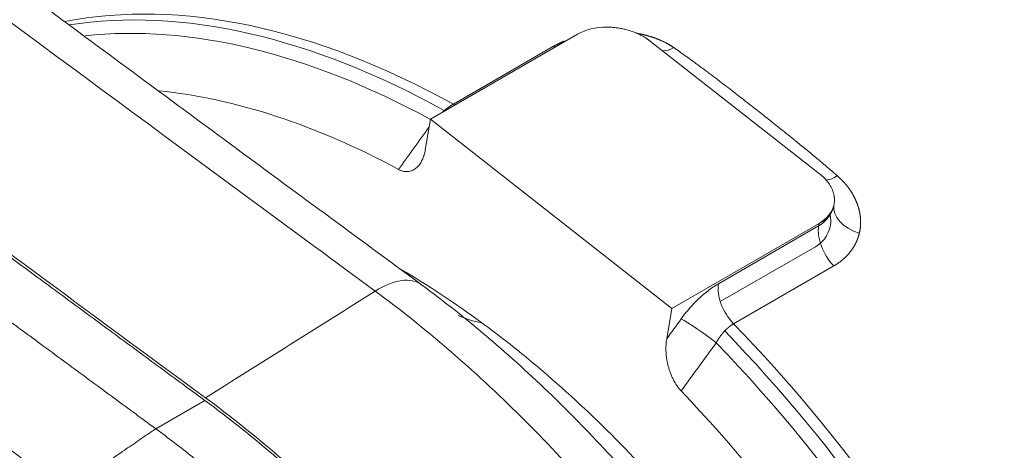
# Model space of a CAD drawing. Header units: millimetres. Extents: x 19214 to 26510, y -7957 to -532.
# Tile 103 of 150: x 26394.12 to 26408.49, y -7557.61 to -7551.32. Entities that reach past the tile are written whole.
import ezdxf

# ---------------------------------------------------------------- set-up
doc = ezdxf.new("R2010")
doc.units = ezdxf.units.MM
doc.header["$LTSCALE"] = 0.3175
doc.layers.add('1轮廓实线层', color=7, linetype='Continuous', lineweight=18)

# ---------------------------------------------------------------- blocks, each defined once
blk = doc.blocks.new('坐标系')
at = {"layer": '1轮廓实线层'}
for p, q in [((42527.2303, -35945.409), (42528.4236, -35944.7201)), ((42529.0155, -35944.7781), (42530.3858, -35945.8528)), ((42527.416, -35945.2874), (42528.2286, -35944.8183)), ((42527.1881, -35945.6568), (42527.2303, -35945.409)), ((42529.1879, -35946.9442), (42527.2303, -35945.409)), ((42530.3809, -35946.2566), (42530.4448, -35946.2197)), ((42530.3811, -35946.2553), (42529.1879, -35946.9442)), ((42529.5652, -35946.7441), (42530.3778, -35946.275)), ((42530.3778, -35946.275), (42530.3811, -35946.2553)), ((42530.3519, -35946.4441), (42529.5804, -35946.8896)), ((42530.5006, -35946.6001), (42529.6881, -35947.0692)), ((42529.1457, -35947.192), (42529.1879, -35946.9442)), ((42525.0029, -35947.9209), (42525.4006, -35947.6912))]:
    blk.add_line(p, q, dxfattribs=at)
for centre, major_axis, ratio, start_param, end_param in [((42527.5376, -35952.1305), (-4.1484, 7.1853), 0.57735, 5.518513, 6.08882), ((42527.4552, -35952.1781), (-4.1484, 7.1853), 0.57735, 5.517098, 6.065502), ((42527.397, -35952.2117), (4.1072, -7.114), 0.57735, 2.384957, 2.892272), ((42528.7172, -35944.9503), (-0.4159, 0.0709), 0.670122, 4.960104, 5.603606), ((42528.2244, -35944.5863), (0.1406, -0.2436), 0.57735, 5.518513, 5.584815), ((42529.2158, -35944.6071), (-0.1605, -0.2309), 0.560659, 0.373043, 0.832011), ((42527.1569, -35952.3503), (3.9375, -6.82), 0.57735, 2.389468, 2.748153), ((42527.4119, -35945.0554), (0.1406, -0.2436), 0.57735, 5.518513, 5.584815), ((42530.5861, -35945.6817), (-0.1847, -0.2121), 0.365541, 0.297857, 0.883084), ((42530.0875, -35946.025), (-0.4159, 0.0709), 0.670122, 2.462013, 3.105514), ((42530.7773, -35946.1598), (-0.2747, 0.0605), 0.664049, 0.035816, 1.461845), ((42530.5735, -35946.4285), (-0.1406, 0.2436), 0.57735, 0.608112, 1.980895), ((42526.7401, -35947.3184), (-0.4167, -0.5663), 0.49345, 3.139777, 4.037943), ((42529.761, -35946.8977), (-0.1406, 0.2436), 0.57735, 0.608112, 1.980895), ((42529.0052, -35944.6668), (-1.667, -2.2652), 0.493453, 0.097536, 0.23743), ((42529.4588, -35947.183), (-0.228, 0.1647), 0.07465, 4.367913, 5.796402), ((42527.5376, -35952.1305), (-4.1484, 7.1853), 0.57735, 3.205188, 5.122488), ((42527.4552, -35952.1781), (-4.1484, 7.1853), 0.57735, 3.151567, 5.120575), ((42527.397, -35952.2117), (4.1072, -7.114), 0.57735, 6.136876, 8.26015), ((42527.1569, -35952.3503), (3.9375, -6.82), 0.57735, 0.062261, 1.968348)]:
    blk.add_ellipse(centre, major_axis=major_axis, ratio=ratio, start_param=start_param, end_param=end_param, dxfattribs=at)
for points, knots in [([(42525.4058, -35947.6695), (42523.5253, -35946.2857), (42519.7503, -35943.4971), (42514.0677, -35939.2284), (42509.336, -35935.5813), (42505.566, -35932.6005), (42503.6886, -35931.0872), (42502.7523, -35930.3248)], [0, 0, 0, 0, 0.25, 0.5, 0.75, 0.875, 1, 1, 1, 1]), ([(42525.4006, -35947.6912), (42525.3724, -35947.6705), (42525.3089, -35947.6237), (42525.1894, -35947.5358), (42524.9768, -35947.3793), (42524.6754, -35947.1573), (42524.3134, -35946.8906), (42523.8316, -35946.5353), (42523.2305, -35946.0917), (42522.2711, -35945.3826), (42521.0757, -35944.497), (42519.6468, -35943.4345), (42518.2226, -35942.371), (42516.3293, -35940.9504), (42513.9721, -35939.1673), (42511.1555, -35937.0094), (42507.4126, -35934.0986), (42504.6152, -35931.8678), (42502.7464, -35930.3459)], [0, 0, 0, 0, 0.003906, 0.007813, 0.015625, 0.03125, 0.046875, 0.0625, 0.09375, 0.125, 0.1875, 0.25, 0.3125, 0.375, 0.5, 0.625, 0.75, 1, 1, 1, 1]), ([(42502.3487, -35930.5755), (42504.2175, -35932.0974), (42507.0148, -35934.3283), (42510.7578, -35937.239), (42513.5743, -35939.397), (42515.9316, -35941.18), (42517.8248, -35942.6006), (42519.249, -35943.6641), (42520.678, -35944.7267), (42521.8733, -35945.6122), (42522.8328, -35946.3213), (42523.4339, -35946.765), (42523.9156, -35947.1202), (42524.2777, -35947.387), (42524.5791, -35947.609), (42524.7916, -35947.7654), (42524.9111, -35947.8534), (42524.9747, -35947.9001), (42525.0029, -35947.9209)], [0, 0, 0, 0, 0.25, 0.375, 0.5, 0.625, 0.6875, 0.75, 0.8125, 0.875, 0.90625, 0.9375, 0.953125, 0.96875, 0.984375, 0.992187, 0.996094, 1, 1, 1, 1]), ([(42526.782, -35946.8042), (42526.4537, -35946.5625), (42526.1253, -35946.3207), (42524.4836, -35945.1108), (42523.1706, -35944.1401), (42521.1526, -35942.6399), (42520.4472, -35942.1139), (42519.7419, -35941.5863)], [0, 0, 0, 0, 0.139842, 0.139842, 0.699213, 0.699213, 1, 1, 1, 1]), ([(42527.1573, -35946.7525), (42526.6377, -35946.3701), (42525.622, -35945.6218), (42524.1343, -35944.5229), (42522.7177, -35943.473), (42521.4235, -35942.5105), (42520.6016, -35941.8967), (42520.2282, -35941.6174)], [0, 0, 0, 0, 0.224923, 0.439602, 0.64404, 0.838241, 1, 1, 1, 1]), ([(42528.2286, -35944.8183), (42528.2297, -35944.8176), (42528.2321, -35944.8163), (42528.2356, -35944.8143), (42528.2392, -35944.8123), (42528.2427, -35944.8103), (42528.2463, -35944.8084), (42528.2499, -35944.8064), (42528.2536, -35944.8045), (42528.2572, -35944.8026), (42528.2609, -35944.8007), (42528.2646, -35944.7988), (42528.2683, -35944.797), (42528.272, -35944.7951), (42528.2758, -35944.7933), (42528.2795, -35944.7915), (42528.2833, -35944.7897), (42528.2871, -35944.7879), (42528.291, -35944.7861), (42528.2948, -35944.7844), (42528.2987, -35944.7826), (42528.3026, -35944.7809), (42528.3065, -35944.7792), (42528.3104, -35944.7775), (42528.3134, -35944.7762), (42528.3151, -35944.7755), (42528.3155, -35944.7754)], [0, 0, 0, 0, 0.043307, 0.086567, 0.129783, 0.172958, 0.216092, 0.259188, 0.302248, 0.345274, 0.388268, 0.431232, 0.474168, 0.517078, 0.559964, 0.602829, 0.645673, 0.6885, 0.731311, 0.774109, 0.816895, 0.859672, 0.902441, 0.945205, 0.987965, 1, 1, 1, 1]), ([(42528.9104, -35944.7141), (42528.9105, -35944.7141), (42528.9122, -35944.7144), (42528.9155, -35944.7151), (42528.9202, -35944.716), (42528.9249, -35944.7169), (42528.9296, -35944.7179), (42528.9343, -35944.7188), (42528.9404, -35944.7201), (42528.9478, -35944.7218), (42528.9566, -35944.7238), (42528.9653, -35944.7259), (42528.9739, -35944.7281), (42528.9825, -35944.7303), (42528.991, -35944.7326), (42528.9994, -35944.735), (42529.0077, -35944.7374), (42529.016, -35944.7399), (42529.0241, -35944.7425), (42529.0322, -35944.7452), (42529.0402, -35944.7479), (42529.0482, -35944.7506), (42529.056, -35944.7535), (42529.0638, -35944.7564), (42529.0715, -35944.7594), (42529.0792, -35944.7624), (42529.0867, -35944.7656), (42529.0942, -35944.7688), (42529.1016, -35944.772), (42529.1089, -35944.7753), (42529.1162, -35944.7787), (42529.1234, -35944.7822), (42529.1305, -35944.7857), (42529.1375, -35944.7893), (42529.1444, -35944.793), (42529.1513, -35944.7967), (42529.1581, -35944.8006), (42529.1648, -35944.8044), (42529.1714, -35944.8084), (42529.178, -35944.8124), (42529.1845, -35944.8165), (42529.1909, -35944.8206), (42529.1972, -35944.8249), (42529.2013, -35944.8277), (42529.2034, -35944.8292)], [0, 0, 0, 0, 0.00129, 0.015376, 0.029487, 0.043621, 0.057779, 0.071963, 0.086173, 0.11314, 0.140001, 0.16676, 0.193422, 0.219993, 0.246477, 0.272879, 0.299203, 0.325456, 0.351643, 0.377767, 0.403835, 0.429852, 0.455822, 0.481752, 0.507646, 0.53351, 0.55935, 0.585169, 0.610975, 0.636772, 0.662565, 0.68836, 0.714163, 0.739978, 0.765811, 0.791668, 0.817554, 0.843473, 0.869432, 0.895436, 0.921489, 0.947597, 0.973766, 1, 1, 1, 1]), ([(42529.2034, -35944.8292), (42529.2073, -35944.8318), (42529.215, -35944.8372), (42529.2266, -35944.8454), (42529.2382, -35944.8535), (42529.2498, -35944.8617), (42529.2614, -35944.8699), (42529.273, -35944.8781), (42529.2846, -35944.8864), (42529.2962, -35944.8947), (42529.3077, -35944.903), (42529.3193, -35944.9113), (42529.3309, -35944.9197), (42529.3425, -35944.9281), (42529.354, -35944.9365), (42529.3726, -35944.9501), (42529.398, -35944.9688), (42529.4305, -35944.9927), (42529.4629, -35945.0169), (42529.4954, -35945.0412), (42529.537, -35945.0726), (42529.587, -35945.1106), (42529.6447, -35945.1549), (42529.7003, -35945.1979), (42529.7538, -35945.2395), (42529.8052, -35945.2796), (42529.8391, -35945.3062), (42529.8896, -35945.3457), (42529.9608, -35945.4017), (42530.0727, -35945.4904), (42530.1632, -35945.5632), (42530.23, -35945.6175), (42530.2707, -35945.6508), (42530.3145, -35945.6869), (42530.3527, -35945.7187), (42530.3844, -35945.7453), (42530.4085, -35945.7656), (42530.4326, -35945.786), (42530.4567, -35945.8065), (42530.4807, -35945.8271), (42530.5048, -35945.8478), (42530.5208, -35945.8616), (42530.5288, -35945.8686)], [0, 0, 0, 0, 0.008948, 0.017895, 0.026843, 0.03579, 0.044738, 0.053685, 0.062633, 0.07158, 0.080528, 0.089475, 0.098423, 0.10737, 0.116318, 0.125265, 0.150317, 0.175365, 0.200409, 0.22545, 0.250488, 0.296465, 0.340684, 0.383147, 0.423853, 0.462804, 0.500002, 0.500526, 0.576754, 0.659932, 0.750068, 0.777877, 0.807957, 0.84031, 0.874935, 0.892801, 0.910667, 0.928533, 0.9464, 0.964266, 0.982133, 1, 1, 1, 1]), ([(42527.3244, -35945.3542), (42527.3248, -35945.3538), (42527.326, -35945.3528), (42527.3279, -35945.3511), (42527.3301, -35945.3492), (42527.3324, -35945.3473), (42527.3346, -35945.3455), (42527.3368, -35945.3436), (42527.339, -35945.3417), (42527.3412, -35945.3399), (42527.3434, -35945.3381), (42527.3457, -35945.3363), (42527.3479, -35945.3345), (42527.3501, -35945.3328), (42527.3523, -35945.331), (42527.3545, -35945.3293), (42527.3567, -35945.3276), (42527.3589, -35945.3259), (42527.3611, -35945.3242), (42527.3633, -35945.3226), (42527.3654, -35945.321), (42527.3676, -35945.3193), (42527.3698, -35945.3177), (42527.372, -35945.3162), (42527.3741, -35945.3146), (42527.3763, -35945.3131), (42527.3784, -35945.3115), (42527.3806, -35945.31), (42527.3827, -35945.3085), (42527.3849, -35945.3071), (42527.387, -35945.3056), (42527.3891, -35945.3042), (42527.3912, -35945.3028), (42527.3933, -35945.3014), (42527.3954, -35945.3), (42527.3975, -35945.2987), (42527.3996, -35945.2973), (42527.4017, -35945.296), (42527.4038, -35945.2947), (42527.4058, -35945.2935), (42527.4079, -35945.2922), (42527.4099, -35945.291), (42527.412, -35945.2898), (42527.414, -35945.2886), (42527.4153, -35945.2878), (42527.416, -35945.2874)], [0, 0, 0, 0, 0.013926, 0.038051, 0.062139, 0.086191, 0.110208, 0.13419, 0.158138, 0.182051, 0.20593, 0.229775, 0.253587, 0.277366, 0.301112, 0.324826, 0.348507, 0.372157, 0.395776, 0.419363, 0.44292, 0.466447, 0.489943, 0.51341, 0.536847, 0.560256, 0.583636, 0.606988, 0.630312, 0.653608, 0.676877, 0.70012, 0.723336, 0.746526, 0.76969, 0.792829, 0.815943, 0.839032, 0.862097, 0.885138, 0.908156, 0.931151, 0.954123, 0.977072, 1, 1, 1, 1]), ([(42527.1881, -35945.6568), (42527.1855, -35945.6721), (42527.1821, -35945.6867), (42527.1739, -35945.7143), (42527.169, -35945.7273), (42527.1576, -35945.7519), (42527.1512, -35945.7633), (42527.1401, -35945.7792), (42527.1362, -35945.7842), (42527.1281, -35945.7937), (42527.1238, -35945.7981), (42527.1148, -35945.8063), (42527.1102, -35945.8101), (42527.1003, -35945.817), (42527.0952, -35945.8201), (42527.0871, -35945.8242), (42527.0843, -35945.8255), (42527.0787, -35945.8278), (42527.0758, -35945.8289), (42527.0671, -35945.8317), (42527.0611, -35945.8331), (42527.0486, -35945.8349), (42527.0422, -35945.8353), (42527.0321, -35945.8351), (42527.0287, -35945.8348), (42527.0219, -35945.8341), (42527.0184, -35945.8336), (42527.008, -35945.8315), (42527.0009, -35945.8296), (42526.9865, -35945.8243), (42526.9791, -35945.821), (42526.9717, -35945.817)], [0, 0, 0, 0, 0.125, 0.125, 0.25, 0.25, 0.375, 0.375, 0.4375, 0.4375, 0.5, 0.5, 0.5625, 0.5625, 0.625, 0.625, 0.65625, 0.65625, 0.6875, 0.6875, 0.75, 0.75, 0.8125, 0.8125, 0.84375, 0.84375, 0.875, 0.875, 0.9375, 0.9375, 1, 1, 1, 1]), ([(42530.5288, -35945.8686), (42530.5299, -35945.8695), (42530.5322, -35945.8715), (42530.5355, -35945.8745), (42530.5389, -35945.8775), (42530.5422, -35945.8805), (42530.5454, -35945.8835), (42530.5487, -35945.8865), (42530.5519, -35945.8896), (42530.5551, -35945.8927), (42530.5582, -35945.8957), (42530.5614, -35945.8988), (42530.5645, -35945.9019), (42530.5675, -35945.905), (42530.5706, -35945.9081), (42530.5736, -35945.9113), (42530.5766, -35945.9144), (42530.5795, -35945.9176), (42530.5824, -35945.9208), (42530.5853, -35945.924), (42530.5882, -35945.9272), (42530.591, -35945.9304), (42530.5938, -35945.9336), (42530.5965, -35945.9368), (42530.5993, -35945.9401), (42530.602, -35945.9434), (42530.6047, -35945.9466), (42530.6073, -35945.9499), (42530.6099, -35945.9532), (42530.6125, -35945.9566), (42530.6151, -35945.9599), (42530.6176, -35945.9632), (42530.6201, -35945.9666), (42530.6226, -35945.97), (42530.625, -35945.9734), (42530.6274, -35945.9767), (42530.6298, -35945.9802), (42530.6322, -35945.9836), (42530.6345, -35945.987), (42530.6368, -35945.9905), (42530.639, -35945.9939), (42530.6413, -35945.9974), (42530.6435, -35946.0009), (42530.6456, -35946.0044), (42530.6478, -35946.0079), (42530.6499, -35946.0114), (42530.652, -35946.015), (42530.654, -35946.0185), (42530.6561, -35946.0221), (42530.6581, -35946.0256), (42530.66, -35946.0292), (42530.662, -35946.0328), (42530.6639, -35946.0364), (42530.6657, -35946.0401), (42530.6676, -35946.0437), (42530.6694, -35946.0474), (42530.6712, -35946.051), (42530.6729, -35946.0547), (42530.6747, -35946.0584), (42530.6764, -35946.0621), (42530.678, -35946.0658), (42530.6797, -35946.0695), (42530.6813, -35946.0733), (42530.6828, -35946.077), (42530.6844, -35946.0808), (42530.6859, -35946.0846), (42530.6874, -35946.0884), (42530.6893, -35946.0933), (42530.6915, -35946.0993), (42530.694, -35946.1064), (42530.6964, -35946.1135), (42530.6987, -35946.1206), (42530.7008, -35946.1277), (42530.7028, -35946.1348), (42530.7047, -35946.1418), (42530.7065, -35946.1489), (42530.7081, -35946.1559), (42530.7097, -35946.1629), (42530.7111, -35946.17), (42530.7123, -35946.177), (42530.7135, -35946.184), (42530.7145, -35946.1909), (42530.7154, -35946.1979), (42530.7162, -35946.2049), (42530.7168, -35946.2118), (42530.7174, -35946.2187), (42530.7178, -35946.2257), (42530.7181, -35946.2326), (42530.7182, -35946.2395), (42530.7183, -35946.2463), (42530.7182, -35946.2532), (42530.718, -35946.2601), (42530.7176, -35946.2669), (42530.7172, -35946.2737), (42530.7166, -35946.2805), (42530.7159, -35946.2873), (42530.7151, -35946.2941), (42530.7141, -35946.3009), (42530.7131, -35946.3077), (42530.7119, -35946.3144), (42530.7105, -35946.3211), (42530.7091, -35946.3278), (42530.7081, -35946.3323), (42530.7075, -35946.3345)], [0, 0, 0, 0, 0.00761, 0.015209, 0.022798, 0.030377, 0.037948, 0.04551, 0.053063, 0.060609, 0.068147, 0.075679, 0.083203, 0.090722, 0.098235, 0.105742, 0.113245, 0.120743, 0.128238, 0.135729, 0.143216, 0.150701, 0.158184, 0.165665, 0.173145, 0.180624, 0.188102, 0.19558, 0.203059, 0.210538, 0.218019, 0.225502, 0.232986, 0.240474, 0.247964, 0.255458, 0.262955, 0.270457, 0.277964, 0.285476, 0.292993, 0.300517, 0.308047, 0.315584, 0.323128, 0.33068, 0.33824, 0.345809, 0.353387, 0.360975, 0.368572, 0.37618, 0.383798, 0.391427, 0.399068, 0.406721, 0.414387, 0.422065, 0.429756, 0.437461, 0.44518, 0.452913, 0.460661, 0.468424, 0.476203, 0.483997, 0.491808, 0.499636, 0.514272, 0.528859, 0.543399, 0.557895, 0.57235, 0.586765, 0.601144, 0.61549, 0.629804, 0.64409, 0.658351, 0.672588, 0.686805, 0.701005, 0.715189, 0.729362, 0.743525, 0.757682, 0.771834, 0.785986, 0.800139, 0.814297, 0.828462, 0.842637, 0.856825, 0.871028, 0.88525, 0.899492, 0.913758, 0.92805, 0.942372, 0.956725, 0.971112, 0.985536, 1, 1, 1, 1]), ([(42530.3778, -35946.275), (42530.3787, -35946.2745), (42530.3804, -35946.2735), (42530.3831, -35946.2719), (42530.3857, -35946.2703), (42530.3883, -35946.2686), (42530.3909, -35946.2669), (42530.3935, -35946.2652), (42530.396, -35946.2635), (42530.3986, -35946.2617), (42530.4011, -35946.2599), (42530.4036, -35946.2581), (42530.4061, -35946.2562), (42530.4086, -35946.2543), (42530.411, -35946.2524), (42530.4134, -35946.2504), (42530.4159, -35946.2484), (42530.4182, -35946.2464), (42530.4206, -35946.2443), (42530.423, -35946.2422), (42530.4253, -35946.2401), (42530.4276, -35946.2379), (42530.4299, -35946.2357), (42530.4321, -35946.2335), (42530.4343, -35946.2313), (42530.4366, -35946.229), (42530.4387, -35946.2267), (42530.4409, -35946.2243), (42530.443, -35946.2219), (42530.4451, -35946.2195), (42530.4472, -35946.2171), (42530.4493, -35946.2146), (42530.4513, -35946.2121), (42530.4533, -35946.2096), (42530.4553, -35946.207), (42530.4572, -35946.2044), (42530.4591, -35946.2018), (42530.461, -35946.1991), (42530.4628, -35946.1964), (42530.4647, -35946.1937), (42530.4664, -35946.191), (42530.4682, -35946.1882), (42530.4699, -35946.1854), (42530.4716, -35946.1825), (42530.4733, -35946.1797), (42530.4749, -35946.1768), (42530.4765, -35946.1739), (42530.4781, -35946.1709), (42530.4796, -35946.1679), (42530.4811, -35946.1649), (42530.4825, -35946.1619), (42530.484, -35946.1588), (42530.4853, -35946.1557), (42530.4867, -35946.1525), (42530.488, -35946.1494), (42530.4893, -35946.1462), (42530.4905, -35946.143), (42530.4917, -35946.1397), (42530.4928, -35946.1365), (42530.494, -35946.1332), (42530.495, -35946.1299), (42530.4961, -35946.1265), (42530.4971, -35946.1231), (42530.498, -35946.1197), (42530.4989, -35946.1163), (42530.4998, -35946.1129), (42530.5006, -35946.1094), (42530.5011, -35946.107), (42530.5014, -35946.1059)], [0, 0, 0, 0, 0.013799, 0.027637, 0.041513, 0.055429, 0.069384, 0.083379, 0.097413, 0.111487, 0.125601, 0.139755, 0.153948, 0.168183, 0.182457, 0.196772, 0.211128, 0.225525, 0.239962, 0.254441, 0.268961, 0.283522, 0.298124, 0.312768, 0.327454, 0.342182, 0.356951, 0.371763, 0.386617, 0.401513, 0.416452, 0.431433, 0.446457, 0.461523, 0.476633, 0.491785, 0.506981, 0.52222, 0.537502, 0.552827, 0.568197, 0.583609, 0.599066, 0.614566, 0.630111, 0.645699, 0.661332, 0.677009, 0.69273, 0.708496, 0.724307, 0.740162, 0.756062, 0.772007, 0.787997, 0.804032, 0.820112, 0.836237, 0.852408, 0.868624, 0.884885, 0.901193, 0.917546, 0.933945, 0.950389, 0.96688, 0.983417, 1, 1, 1, 1]), ([(42530.4709, -35946.1836), (42530.4748, -35946.2029), (42530.4766, -35946.2223), (42530.4739, -35946.3243), (42530.4282, -35946.3987), (42530.3519, -35946.4441)], [0, 0, 0, 0, 0.187451, 0.187451, 1, 1, 1, 1]), ([(42530.7075, -35946.3345), (42530.7072, -35946.3357), (42530.7066, -35946.3381), (42530.7057, -35946.3417), (42530.7048, -35946.3452), (42530.7038, -35946.3488), (42530.7028, -35946.3523), (42530.7017, -35946.3558), (42530.7007, -35946.3593), (42530.6996, -35946.3628), (42530.6984, -35946.3663), (42530.6972, -35946.3698), (42530.696, -35946.3732), (42530.6948, -35946.3766), (42530.6936, -35946.3801), (42530.6923, -35946.3835), (42530.6909, -35946.3869), (42530.6896, -35946.3903), (42530.6882, -35946.3936), (42530.6868, -35946.397), (42530.6853, -35946.4003), (42530.6838, -35946.4036), (42530.6823, -35946.407), (42530.6808, -35946.4103), (42530.6792, -35946.4136), (42530.6776, -35946.4168), (42530.6759, -35946.4201), (42530.6743, -35946.4233), (42530.6726, -35946.4266), (42530.6708, -35946.4298), (42530.6691, -35946.433), (42530.6673, -35946.4362), (42530.6654, -35946.4394), (42530.6636, -35946.4425), (42530.6617, -35946.4457), (42530.6598, -35946.4488), (42530.6578, -35946.452), (42530.6558, -35946.4551), (42530.6538, -35946.4582), (42530.6518, -35946.4612), (42530.6497, -35946.4643), (42530.6476, -35946.4674), (42530.6455, -35946.4704), (42530.6433, -35946.4734), (42530.6411, -35946.4765), (42530.6389, -35946.4795), (42530.6366, -35946.4824), (42530.6335, -35946.4865), (42530.6294, -35946.4916), (42530.6244, -35946.4976), (42530.6193, -35946.5036), (42530.6141, -35946.5095), (42530.6088, -35946.5153), (42530.6033, -35946.521), (42530.5977, -35946.5266), (42530.5921, -35946.5321), (42530.5863, -35946.5376), (42530.5804, -35946.5429), (42530.5744, -35946.5482), (42530.5682, -35946.5533), (42530.562, -35946.5584), (42530.5556, -35946.5634), (42530.5491, -35946.5683), (42530.5425, -35946.5731), (42530.5358, -35946.5779), (42530.529, -35946.5825), (42530.5221, -35946.587), (42530.5151, -35946.5915), (42530.5079, -35946.5959), (42530.5031, -35946.5987), (42530.5006, -35946.6001)], [0, 0, 0, 0, 0.010946, 0.021882, 0.032806, 0.043721, 0.054626, 0.065522, 0.07641, 0.08729, 0.098162, 0.109027, 0.119886, 0.130739, 0.141587, 0.152429, 0.163268, 0.174102, 0.184933, 0.195762, 0.206588, 0.217413, 0.228236, 0.239059, 0.249882, 0.260705, 0.271529, 0.282354, 0.293182, 0.304012, 0.314845, 0.325682, 0.336522, 0.347368, 0.358218, 0.369075, 0.379937, 0.390806, 0.401682, 0.412566, 0.423459, 0.43436, 0.445271, 0.456191, 0.467122, 0.478063, 0.489016, 0.499981, 0.522856, 0.545686, 0.568476, 0.591229, 0.61395, 0.636645, 0.659317, 0.681973, 0.704615, 0.72725, 0.749882, 0.772516, 0.795157, 0.817809, 0.840476, 0.863165, 0.885879, 0.908624, 0.931404, 0.954223, 0.977087, 1, 1, 1, 1]), ([(42521.6588, -35946.4954), (42521.8754, -35946.6555), (42522.0923, -35946.8157), (42522.4178, -35947.0559), (42522.5264, -35947.136), (42522.7436, -35947.2963), (42522.8522, -35947.3764), (42523.0153, -35947.4966), (42523.0697, -35947.5366), (42523.1784, -35947.6168), (42523.2328, -35947.6569), (42523.3417, -35947.737), (42523.3961, -35947.7771), (42523.5049, -35947.8573), (42523.5593, -35947.8974), (42523.6681, -35947.9775), (42523.7498, -35948.0376), (42523.8316, -35948.0978), (42523.8861, -35948.138), (42523.9134, -35948.1581), (42523.9681, -35948.1983), (42524.0091, -35948.2285), (42524.0567, -35948.2636), (42524.0771, -35948.2785), (42524.0906, -35948.2885), (42524.0974, -35948.2935), (42524.1177, -35948.3084), (42524.138, -35948.3233), (42524.1585, -35948.3384), (42524.1723, -35948.3486), (42524.1792, -35948.3537), (42524.2141, -35948.3793), (42524.2426, -35948.4003), (42524.2682, -35948.4191)], [0, 0, 0, 0, 0.25, 0.25, 0.375, 0.375, 0.5, 0.5, 0.5625, 0.5625, 0.625, 0.625, 0.6875, 0.6875, 0.75, 0.75, 0.8125, 0.84375, 0.84375, 0.875, 0.875, 0.90625, 0.921875, 0.929687, 0.929687, 0.9375, 0.9375, 0.953125, 0.960937, 0.960937, 0.96875, 0.96875, 1, 1, 1, 1]), ([(42524.1696, -35948.5584), (42524.1634, -35948.5539), (42524.1568, -35948.549), (42524.1432, -35948.539), (42524.1362, -35948.5338), (42524.1222, -35948.5235), (42524.1152, -35948.5184), (42524.1015, -35948.5083), (42524.0946, -35948.5033), (42524.0811, -35948.4933), (42524.0677, -35948.4834), (42524.0542, -35948.4735), (42524.0406, -35948.4635), (42524.0338, -35948.4585), (42524.0201, -35948.4484), (42524.0132, -35948.4433), (42523.9995, -35948.4332), (42523.9926, -35948.4281), (42523.9788, -35948.418), (42523.972, -35948.413), (42523.9514, -35948.3978), (42523.9378, -35948.3878), (42523.9106, -35948.3678), (42523.8971, -35948.3578), (42523.8699, -35948.3378), (42523.8562, -35948.3277), (42523.8289, -35948.3076), (42523.8153, -35948.2976), (42523.788, -35948.2775), (42523.7743, -35948.2674), (42523.7334, -35948.2373), (42523.7062, -35948.2173), (42523.6517, -35948.1771), (42523.6244, -35948.1571), (42523.5699, -35948.1169), (42523.5427, -35948.0968), (42523.461, -35948.0367), (42523.4066, -35947.9966), (42523.2977, -35947.9163), (42523.2432, -35947.8762), (42523.1344, -35947.796), (42523.0799, -35947.7559), (42522.9711, -35947.6757), (42522.9168, -35947.6356), (42522.808, -35947.5554), (42522.7537, -35947.5153), (42522.645, -35947.4352), (42522.5907, -35947.3951), (42522.4278, -35947.2749), (42522.3192, -35947.1947), (42522.1021, -35947.0345), (42521.8852, -35946.8743), (42521.6684, -35946.7141), (42521.5601, -35946.634)], [0, 0, 0, 0, 0.007812, 0.007812, 0.015625, 0.015625, 0.023437, 0.023437, 0.03125, 0.03125, 0.039062, 0.046875, 0.046875, 0.054687, 0.054687, 0.0625, 0.0625, 0.070312, 0.070312, 0.078125, 0.078125, 0.09375, 0.09375, 0.109375, 0.109375, 0.125, 0.125, 0.140625, 0.140625, 0.15625, 0.15625, 0.1875, 0.1875, 0.21875, 0.21875, 0.25, 0.25, 0.3125, 0.3125, 0.375, 0.375, 0.4375, 0.4375, 0.5, 0.5, 0.5625, 0.5625, 0.625, 0.625, 0.75, 0.75, 0.875, 1, 1, 1, 1]), ([(42529.963, -35960.2591), (42530.0693, -35960.2056), (42530.2699, -35960.092), (42530.5393, -35959.8972), (42530.7728, -35959.6925), (42530.9641, -35959.4937), (42531.1146, -35959.3104), (42531.2243, -35959.1596), (42531.3083, -35959.0335), (42531.3873, -35958.9049), (42531.4704, -35958.7568), (42531.5583, -35958.5825), (42531.6502, -35958.3763), (42531.74, -35958.1424), (42531.8237, -35957.8825), (42531.8967, -35957.6051), (42531.9566, -35957.3161), (42532.0007, -35957.0331), (42532.0306, -35956.7645), (42532.0477, -35956.5301), (42532.0564, -35956.3229), (42532.0597, -35956.1327), (42532.0581, -35955.9186), (42532.0489, -35955.6635), (42532.0282, -35955.3641), (42531.993, -35955.028), (42531.9388, -35954.6486), (42531.8593, -35954.2186), (42531.7461, -35953.7287), (42531.5912, -35953.1774), (42531.4116, -35952.6437), (42531.2181, -35952.1426), (42531.0221, -35951.6858), (42530.7952, -35951.2083), (42530.5347, -35950.7125), (42530.2398, -35950.2029), (42529.9095, -35949.6852), (42529.5422, -35949.1643), (42529.1364, -35948.6443), (42528.6926, -35948.1331), (42528.213, -35947.6394), (42527.6987, -35947.1712), (42527.3419, -35946.8882), (42527.1573, -35946.7525)], [0, 0, 0, 0, 0.026625, 0.052745, 0.078484, 0.103207, 0.124014, 0.138102, 0.149342, 0.160835, 0.174149, 0.189282, 0.205973, 0.225378, 0.245468, 0.266232, 0.287571, 0.308259, 0.32591, 0.342803, 0.35551, 0.367158, 0.380408, 0.397409, 0.416465, 0.437486, 0.46057, 0.486778, 0.516375, 0.549526, 0.586169, 0.612301, 0.639865, 0.668987, 0.699759, 0.732075, 0.765777, 0.800859, 0.837625, 0.876119, 0.915846, 0.957014, 1, 1, 1, 1]), ([(42529.263, -35947.0295), (42529.2996, -35946.9789), (42529.3412, -35946.9298), (42529.4275, -35946.8433), (42529.4736, -35946.8045), (42529.5342, -35946.7629), (42529.5498, -35946.7531), (42529.5652, -35946.7441)], [0, 0, 0, 0, 0.426515, 0.426515, 0.853367, 0.853367, 1, 1, 1, 1]), ([(42529.973, -35960.2541), (42530.2109, -35960.1349), (42530.7036, -35959.7912), (42531.2993, -35959.0084), (42531.7071, -35957.9113), (42531.8671, -35956.6025), (42531.7725, -35955.1387), (42531.4275, -35953.5831), (42530.8462, -35952.0027), (42530.0539, -35950.4662), (42529.0849, -35949.0397), (42527.9803, -35947.7856), (42527.1855, -35947.1011), (42526.782, -35946.8042)], [0, 0, 0, 0, 0.074237, 0.166813, 0.259389, 0.351966, 0.444542, 0.537118, 0.629695, 0.722271, 0.814847, 0.907424, 1, 1, 1, 1]), ([(42532.0292, -35955.3572), (42532.0269, -35954.9059), (42531.9802, -35954.436), (42531.8415, -35953.6878), (42531.7803, -35953.4211), (42531.6353, -35952.8899), (42531.5515, -35952.6245), (42531.3617, -35952.0938), (42531.2558, -35951.8286), (42531.0211, -35951.2986), (42530.8923, -35951.0339), (42530.4822, -35950.2621), (42530.1744, -35949.7693), (42529.4884, -35948.8285), (42529.1219, -35948.3971), (42528.5431, -35947.8128), (42528.3442, -35947.6275), (42528.0408, -35947.3682), (42527.9393, -35947.2852), (42527.7864, -35947.1659), (42527.7353, -35947.127), (42527.6721, -35947.0799), (42527.66, -35947.0709), (42527.6478, -35947.062)], [0, 0, 0, 0, 0.160849, 0.160849, 0.246397, 0.246397, 0.331945, 0.331945, 0.417492, 0.417492, 0.50304, 0.50304, 0.674136, 0.674136, 0.845232, 0.845232, 0.93078, 0.93078, 0.973554, 0.973554, 0.994941, 0.994941, 1, 1, 1, 1]), ([(42529.6881, -35947.0692), (42529.6874, -35947.0696), (42529.6861, -35947.0704), (42529.684, -35947.0716), (42529.682, -35947.0728), (42529.68, -35947.0741), (42529.678, -35947.0754), (42529.676, -35947.0767), (42529.674, -35947.078), (42529.6719, -35947.0794), (42529.6699, -35947.0807), (42529.6679, -35947.0822), (42529.6659, -35947.0836), (42529.6639, -35947.0851), (42529.6618, -35947.0865), (42529.6598, -35947.0881), (42529.6578, -35947.0896), (42529.6558, -35947.0912), (42529.6538, -35947.0927), (42529.6518, -35947.0944), (42529.6498, -35947.096), (42529.6478, -35947.0977), (42529.6457, -35947.0993), (42529.6437, -35947.1011), (42529.6417, -35947.1028), (42529.6397, -35947.1045), (42529.6377, -35947.1063), (42529.6358, -35947.1081), (42529.6338, -35947.11), (42529.6318, -35947.1118), (42529.6298, -35947.1137), (42529.6278, -35947.1156), (42529.6259, -35947.1175), (42529.6239, -35947.1195), (42529.6219, -35947.1215), (42529.62, -35947.1234), (42529.618, -35947.1255), (42529.6161, -35947.1275), (42529.6141, -35947.1296), (42529.6122, -35947.1317), (42529.6103, -35947.1338), (42529.6084, -35947.1359), (42529.6065, -35947.138), (42529.6046, -35947.1402), (42529.6027, -35947.1424), (42529.6008, -35947.1446), (42529.5989, -35947.1469), (42529.597, -35947.1491), (42529.5951, -35947.1514), (42529.5933, -35947.1537), (42529.5914, -35947.156), (42529.5896, -35947.1583), (42529.5878, -35947.1607), (42529.5859, -35947.1631), (42529.5841, -35947.1655), (42529.5823, -35947.1679), (42529.5805, -35947.1703), (42529.5788, -35947.1728), (42529.577, -35947.1752), (42529.5752, -35947.1777), (42529.5735, -35947.1802), (42529.5718, -35947.1828), (42529.57, -35947.1853), (42529.5683, -35947.1879), (42529.5666, -35947.1904), (42529.5649, -35947.193), (42529.5633, -35947.1956), (42529.5616, -35947.1983), (42529.56, -35947.2009), (42529.5583, -35947.2036), (42529.5567, -35947.2063), (42529.5551, -35947.209), (42529.5535, -35947.2117), (42529.5519, -35947.2144), (42529.5504, -35947.2171), (42529.5488, -35947.2199), (42529.5478, -35947.2217), (42529.5473, -35947.2226)], [0, 0, 0, 0, 0.012707, 0.025427, 0.038159, 0.050903, 0.06366, 0.07643, 0.089214, 0.102011, 0.114821, 0.127646, 0.140484, 0.153337, 0.166204, 0.179086, 0.191982, 0.204894, 0.217821, 0.230763, 0.243721, 0.256695, 0.269685, 0.282691, 0.295713, 0.308752, 0.321808, 0.334881, 0.347972, 0.361079, 0.374204, 0.387347, 0.400508, 0.413687, 0.426885, 0.4401, 0.453335, 0.466588, 0.479861, 0.493153, 0.506464, 0.519794, 0.533145, 0.546515, 0.559906, 0.573317, 0.586748, 0.6002, 0.613672, 0.627166, 0.640681, 0.654217, 0.667774, 0.681353, 0.694954, 0.708577, 0.722222, 0.73589, 0.749579, 0.763291, 0.777026, 0.790784, 0.804565, 0.818369, 0.832197, 0.846048, 0.859922, 0.873821, 0.887743, 0.901689, 0.91566, 0.929655, 0.943674, 0.957719, 0.971787, 0.985881, 1, 1, 1, 1]), ([(42529.2629, -35947.6139), (42529.256, -35947.6066), (42529.2494, -35947.599), (42529.2368, -35947.5831), (42529.2308, -35947.5748), (42529.2222, -35947.5618), (42529.2194, -35947.5574), (42529.2153, -35947.5507), (42529.2139, -35947.5485), (42529.2112, -35947.544), (42529.2099, -35947.5417), (42529.2035, -35947.5303), (42529.1987, -35947.5211), (42529.1897, -35947.5024), (42529.1855, -35947.493), (42529.1797, -35947.4787), (42529.1778, -35947.4739), (42529.1742, -35947.4644), (42529.1725, -35947.4596), (42529.1676, -35947.4454), (42529.1646, -35947.4359), (42529.1591, -35947.4171), (42529.1567, -35947.4077), (42529.1523, -35947.389), (42529.1504, -35947.3797), (42529.1478, -35947.3658), (42529.147, -35947.3612), (42529.1456, -35947.352), (42529.1449, -35947.3474), (42529.1419, -35947.3247), (42529.1404, -35947.307), (42529.1391, -35947.2726), (42529.1392, -35947.2559), (42529.1407, -35947.2314), (42529.1414, -35947.2233), (42529.1432, -35947.2075), (42529.1444, -35947.1996), (42529.1457, -35947.192)], [0, 0, 0, 0, 0.0625, 0.0625, 0.125, 0.125, 0.15625, 0.15625, 0.171875, 0.171875, 0.1875, 0.1875, 0.25, 0.25, 0.3125, 0.3125, 0.34375, 0.34375, 0.375, 0.375, 0.4375, 0.4375, 0.5, 0.5, 0.5625, 0.5625, 0.59375, 0.59375, 0.625, 0.625, 0.75, 0.75, 0.875, 0.875, 0.9375, 0.9375, 1, 1, 1, 1]), ([(42528.6894, -35960.8726), (42528.7275, -35960.8506), (42528.765, -35960.8277), (42528.9389, -35960.7157), (42529.0683, -35960.6152), (42529.2506, -35960.4455), (42529.3094, -35960.3857), (42529.423, -35960.2597), (42529.478, -35960.1932), (42529.6354, -35959.9861), (42529.7305, -35959.8376), (42529.9018, -35959.5203), (42529.9779, -35959.3516), (42530.1112, -35958.9938), (42530.1683, -35958.8049), (42530.2389, -35958.5054), (42530.2598, -35958.4035), (42530.2962, -35958.1965), (42530.3118, -35958.0913), (42530.3507, -35957.7706), (42530.3662, -35957.5501), (42530.3768, -35957.0959), (42530.3718, -35956.8621), (42530.3485, -35956.5011), (42530.3381, -35956.3787), (42530.312, -35956.1331), (42530.2964, -35956.0096), (42530.2419, -35955.6372), (42530.1954, -35955.3864), (42530.0825, -35954.8799), (42530.0162, -35954.6241), (42529.9016, -35954.2367), (42529.8609, -35954.1069), (42529.7743, -35953.8461), (42529.7288, -35953.7161), (42529.5858, -35953.3277), (42529.4818, -35953.0709), (42529.2569, -35952.5611), (42529.1358, -35952.3082), (42528.9415, -35951.9319), (42528.8746, -35951.807), (42528.7365, -35951.5581), (42528.6651, -35951.434), (42528.4467, -35951.0672), (42528.295, -35950.829), (42527.9796, -35950.3651), (42527.8159, -35950.1394), (42527.4762, -35949.7007), (42527.3, -35949.4874), (42526.9359, -35949.0748), (42526.7509, -35948.8786), (42526.3751, -35948.5058), (42526.1843, -35948.3291), (42525.7969, -35947.9953), (42525.6003, -35947.8382), (42525.4006, -35947.6912)], [0, 0, 0, 0, 0.012696, 0.012696, 0.05971, 0.05971, 0.083217, 0.083217, 0.106725, 0.106725, 0.153739, 0.153739, 0.200754, 0.200754, 0.247768, 0.247768, 0.271275, 0.271275, 0.294783, 0.294783, 0.341797, 0.341797, 0.388812, 0.388812, 0.412319, 0.412319, 0.435826, 0.435826, 0.482841, 0.482841, 0.529855, 0.529855, 0.553362, 0.553362, 0.57687, 0.57687, 0.623884, 0.623884, 0.670899, 0.670899, 0.694406, 0.694406, 0.717913, 0.717913, 0.764928, 0.764928, 0.811942, 0.811942, 0.858957, 0.858957, 0.905971, 0.905971, 0.952986, 0.952986, 1, 1, 1, 1]), ([(42528.5054, -35960.9798), (42528.7622, -35960.8578), (42529.2689, -35960.5115), (42529.8685, -35959.7213), (42530.2698, -35958.6412), (42530.428, -35957.3533), (42530.3364, -35955.9126), (42529.9985, -35954.3802), (42529.4275, -35952.8212), (42528.6471, -35951.3027), (42527.6902, -35949.89), (42526.5963, -35948.6454), (42525.807, -35947.9648), (42525.4058, -35947.6695)], [0, 0, 0, 0, 0.079909, 0.171918, 0.263928, 0.355937, 0.447946, 0.539955, 0.631964, 0.723973, 0.815982, 0.907991, 1, 1, 1, 1]), ([(42525.0029, -35947.9209), (42524.9769, -35947.9387), (42524.9272, -35947.9727), (42524.8561, -35948.0214), (42524.7917, -35948.0654), (42524.7341, -35948.1048), (42524.6833, -35948.1395), (42524.6348, -35948.1725), (42524.587, -35948.205), (42524.5378, -35948.2383), (42524.4899, -35948.2707), (42524.4432, -35948.3022), (42524.3977, -35948.3327), (42524.3534, -35948.3623), (42524.3104, -35948.3911), (42524.2821, -35948.4099), (42524.2682, -35948.4191)], [0, 0, 0, 0, 0.106544, 0.203803, 0.291777, 0.370466, 0.439869, 0.499988, 0.568637, 0.635529, 0.700665, 0.764044, 0.825667, 0.885534, 0.943645, 1, 1, 1, 1]), ([(42525.0029, -35947.9209), (42525.0529, -35947.9577), (42525.1527, -35948.0326), (42525.3016, -35948.1492), (42525.4002, -35948.2296), (42525.4986, -35948.3113), (42525.5476, -35948.3529), (42525.6455, -35948.4373), (42525.6943, -35948.4801), (42525.7551, -35948.5345), (42525.7673, -35948.5454), (42525.7916, -35948.5674), (42525.8038, -35948.5784), (42525.8401, -35948.6115), (42525.8643, -35948.6337), (42525.9366, -35948.7008), (42526.0324, -35948.7913), (42526.1272, -35948.884), (42526.2215, -35948.9778), (42526.3153, -35949.0725), (42526.4544, -35949.2179), (42526.546, -35949.317), (42526.6371, -35949.4172), (42526.6824, -35949.4678), (42526.8175, -35949.6212), (42526.9065, -35949.7256), (42527.0824, -35949.9387), (42527.1693, -35950.0475), (42527.2657, -35950.1723), (42527.2765, -35950.1862), (42527.2978, -35950.2141), (42527.3298, -35950.2559), (42527.3615, -35950.2979), (42527.4246, -35950.3822), (42527.5078, -35950.4953), (42527.5891, -35950.6096), (42527.6696, -35950.7245), (42527.7095, -35950.7823), (42527.7883, -35950.8985), (42527.8662, -35951.0153), (42527.9806, -35951.1923), (42528.0551, -35951.3116), (42528.1103, -35951.4015), (42528.1286, -35951.4316), (42528.165, -35951.4918), (42528.1831, -35951.522), (42528.237, -35951.6129), (42528.2725, -35951.6737), (42528.3428, -35951.7961), (42528.3775, -35951.8575), (42528.446, -35951.9811), (42528.4798, -35952.0432), (42528.5466, -35952.168), (42528.5795, -35952.2307), (42528.6445, -35952.3568), (42528.6766, -35952.4201), (42528.7162, -35952.4997), (42528.724, -35952.5156), (42528.7397, -35952.5475), (42528.7631, -35952.5953), (42528.7862, -35952.6432), (42528.8319, -35952.7389), (42528.8618, -35952.8027), (42528.9204, -35952.9305), (42528.9491, -35952.9944), (42529.0054, -35953.1223), (42529.0605, -35953.2503), (42529.1134, -35953.3784), (42529.1909, -35953.5706), (42529.2403, -35953.699), (42529.3346, -35953.9559), (42529.3795, -35954.0845), (42529.4435, -35954.2775), (42529.4643, -35954.3419), (42529.5046, -35954.4708), (42529.5243, -35954.5353), (42529.5624, -35954.6642), (42529.5994, -35954.7933), (42529.634, -35954.9225), (42529.655, -35955.0033), (42529.6591, -35955.0194), (42529.6673, -35955.0517), (42529.6795, -35955.1001), (42529.6913, -35955.1483), (42529.7144, -35955.2446), (42529.7292, -35955.3085), (42529.7574, -35955.4359), (42529.7844, -35955.5627), (42529.8088, -35955.6886), (42529.8435, -35955.8767), (42529.8639, -35956.0011), (42529.8998, -35956.2479), (42529.9152, -35956.3703), (42529.9344, -35956.5525), (42529.9401, -35956.613), (42529.9503, -35956.7335), (42529.9549, -35956.7935), (42529.9625, -35956.9129), (42529.969, -35957.0319), (42529.9747, -35957.2089), (42529.9759, -35957.3259), (42529.9758, -35957.4133), (42529.9756, -35957.4423), (42529.9748, -35957.5001), (42529.9743, -35957.5288), (42529.9723, -35957.6147), (42529.9683, -35957.7281), (42529.9584, -35957.8953), (42529.9491, -35958.0048), (42529.9386, -35958.1133), (42529.9327, -35958.1671), (42529.9197, -35958.2736), (42529.9126, -35958.3264), (42529.897, -35958.4309), (42529.8886, -35958.4827), (42529.8705, -35958.5853), (42529.8607, -35958.6361), (42529.84, -35958.7366), (42529.8291, -35958.7864), (42529.8058, -35958.885), (42529.7813, -35958.9825), (42529.7406, -35959.1258), (42529.7108, -35959.2193), (42529.6875, -35959.2887), (42529.6755, -35959.3233), (42529.6633, -35959.3575), (42529.655, -35959.3802), (42529.6508, -35959.3916), (42529.6298, -35959.4481), (42529.5949, -35959.5371), (42529.5392, -35959.6663), (42529.4799, -35959.7914), (42529.4382, -35959.872), (42529.3953, -35959.9513), (42529.3513, -35960.0291), (42529.282, -35960.1418), (42529.2335, -35960.2142), (42529.1838, -35960.2852), (42529.1584, -35960.3201), (42529.1065, -35960.3883), (42529.08, -35960.4218), (42529.0258, -35960.4873), (42528.9982, -35960.5193), (42528.9417, -35960.582), (42528.9129, -35960.6126), (42528.8542, -35960.6725), (42528.8242, -35960.7017), (42528.7784, -35960.7445), (42528.7629, -35960.7585), (42528.7396, -35960.7794), (42528.7318, -35960.7863), (42528.716, -35960.8), (42528.7081, -35960.8068), (42528.6685, -35960.8406), (42528.6042, -35960.8929), (42528.5051, -35960.9665), (42528.4372, -35961.0123), (42528.3685, -35961.0565), (42528.299, -35961.099), (42528.1921, -35961.158), (42528.1191, -35961.1941), (42528.0453, -35961.2286), (42528.0079, -35961.2451), (42527.9657, -35961.2626), (42527.9612, -35961.2644), (42527.9568, -35961.2663)], [0, 0, 0, 0, 0.011348, 0.022697, 0.034045, 0.034045, 0.045394, 0.045394, 0.056742, 0.056742, 0.059579, 0.059579, 0.062416, 0.062416, 0.068091, 0.068091, 0.079439, 0.090787, 0.090787, 0.102136, 0.113484, 0.124833, 0.124833, 0.136181, 0.136181, 0.158878, 0.158878, 0.181575, 0.181575, 0.184412, 0.184412, 0.187249, 0.192923, 0.192923, 0.204272, 0.21562, 0.21562, 0.226968, 0.226968, 0.238317, 0.249665, 0.261014, 0.261014, 0.266688, 0.266688, 0.272362, 0.272362, 0.28371, 0.28371, 0.295059, 0.295059, 0.306407, 0.306407, 0.317756, 0.317756, 0.329104, 0.329104, 0.331941, 0.331941, 0.334778, 0.340453, 0.340453, 0.351801, 0.351801, 0.363149, 0.363149, 0.374498, 0.385846, 0.385846, 0.408543, 0.408543, 0.43124, 0.43124, 0.442588, 0.442588, 0.453937, 0.453937, 0.465285, 0.476634, 0.476634, 0.479471, 0.479471, 0.482308, 0.487982, 0.487982, 0.49933, 0.49933, 0.510679, 0.522027, 0.522027, 0.544724, 0.544724, 0.567421, 0.567421, 0.578769, 0.578769, 0.590118, 0.590118, 0.601466, 0.612815, 0.624163, 0.624163, 0.629837, 0.629837, 0.635511, 0.635511, 0.64686, 0.658208, 0.669557, 0.669557, 0.680905, 0.680905, 0.692254, 0.692254, 0.703602, 0.703602, 0.71495, 0.71495, 0.726299, 0.726299, 0.737647, 0.748996, 0.760344, 0.760344, 0.766018, 0.768855, 0.768855, 0.771692, 0.771692, 0.783041, 0.794389, 0.805738, 0.817086, 0.817086, 0.828435, 0.839783, 0.851131, 0.851131, 0.86248, 0.86248, 0.873828, 0.873828, 0.885177, 0.885177, 0.896525, 0.896525, 0.907874, 0.907874, 0.913548, 0.913548, 0.916385, 0.916385, 0.919222, 0.919222, 0.93057, 0.941919, 0.953267, 0.953267, 0.964616, 0.975964, 0.987312, 0.987312, 0.998661, 0.998661, 1, 1, 1, 1])]:
    blk.add_open_spline(points, degree=3, knots=knots, dxfattribs=at)
for points, weights in [([(42529.0155, -35944.7781), (42528.9229, -35944.7055), (42528.7899, -35944.6629), (42528.6613, -35944.6628)], [0.999999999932, 0.999999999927, 0.99999999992, 0.999999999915]), ([(42530.5014, -35946.1059), (42530.5208, -35946.0203), (42530.4785, -35945.9254), (42530.3858, -35945.8528)], [0.999999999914, 0.999999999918, 0.999999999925, 0.999999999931])]:
    blk.add_rational_spline(points, weights, degree=3, dxfattribs=at)
for points in [[(42526.9717, -35945.817), (42527.0543, -35945.7018), (42527.137, -35945.5866), (42527.2197, -35945.4714)], [(42524.2025, -35948.4794), (42523.3339, -35947.8397), (42522.4654, -35947.1995), (42521.5971, -35946.5577)], [(42527.6478, -35947.062), (42527.4258, -35946.8986), (42527.2074, -35946.7549), (42526.9884, -35946.6269)], [(42525.4058, -35947.6695), (42525.8645, -35947.3809), (42526.3233, -35947.0922), (42526.782, -35946.8042)], [(42529.1457, -35947.192), (42529.1848, -35947.1378), (42529.2239, -35947.0837), (42529.263, -35947.0295)], [(42529.5473, -35947.2226), (42529.4525, -35947.353), (42529.3577, -35947.4834), (42529.2629, -35947.6139)]]:
    blk.add_open_spline(points, degree=3, dxfattribs=at)

msp = doc.modelspace()

# ---------------------------------------------------------------- block references
at = {"lineweight": 13, "xscale": 1.8, "yscale": 1.8, "zscale": 1.8}
msp.add_blockref('坐标系', (-50148.901, 57148.966), dxfattribs=at)

doc.saveas('drawing.dxf')
